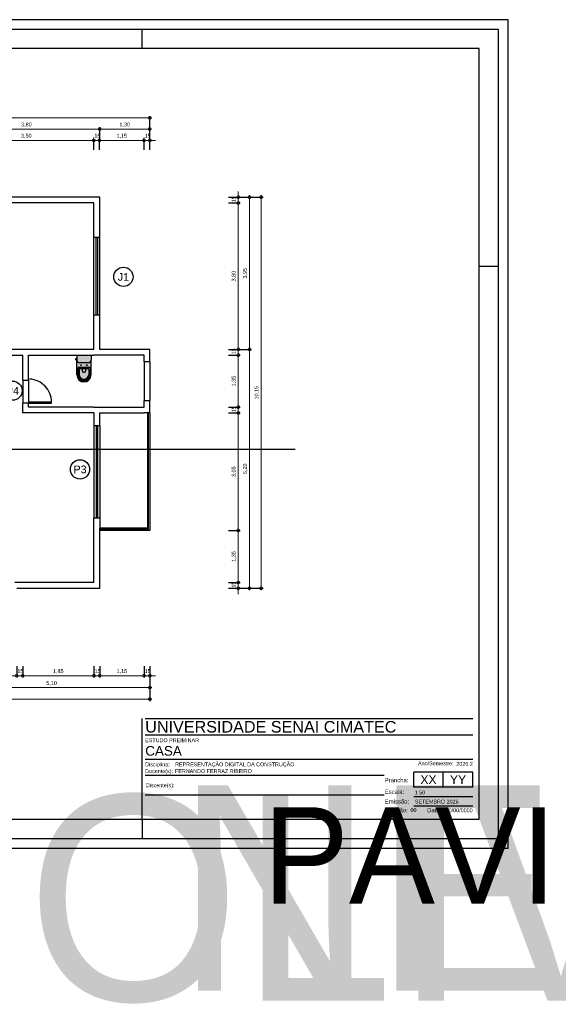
# Model space of a CAD drawing. Header units: metres. Extents: x 60 to 260, y 52 to 78.
# Tile 6 of 13: x 112 to 126, y 52 to 77. Entities that reach past the tile are written whole.
import ezdxf
from ezdxf.enums import TextEntityAlignment as Align

# ---------------------------------------------------------------- set-up
doc = ezdxf.new("R2018")
doc.units = ezdxf.units.M
doc.header["$LTSCALE"] = 0.25
doc.linetypes.add('HIDDEN', pattern=[9.525, 6.35, -3.175])
for name, color, linetype, true_color, plot in [('0_MRG_AUX', 7, 'Continuous', 0xecbcd1, False), ('ARQ_0', 7, 'Continuous', 0xff7400, False), ('CAR_0', 7, 'Continuous', 0xff6b00, False)]:
    doc.layers.add(name, color=color, linetype=linetype, true_color=true_color, plot=plot)
for name, color, linetype in [('ARQ_ALV CT', 5, 'Continuous'), ('ARQ_ESQ CT', 30, 'Continuous'), ('ARQ_ESQ VS', 2, 'Continuous'), ('ARQ_GRADIL', 2, 'Continuous'), ('ARQ_PISO', 1, 'Continuous'), ('ARQ_PROJ INF', 1, 'HIDDEN'), ('ARQ_SAN 01', 1, 'Continuous'), ('ARQ_SAN 02', 2, 'Continuous'), ('CAR_LINHAS_CINZA', 8, 'Continuous'), ('CAR_LINHAS_DESTAQUE', 3, 'Continuous'), ('CAR_TEXTO_CINZA', 8, 'Continuous'), ('CAR_TEXTO_PRETO', 1, 'Continuous'), ('MRG_EXTERNA', 1, 'Continuous'), ('MRG_INTERNA', 2, 'Continuous'), ('SIMB_02', 2, 'Continuous'), ('SIMB_TXT', 1, 'Continuous')]:
    doc.layers.add(name, color=color, linetype=linetype)
doc.layers.add('ARQ_COTA_AZUL', color=5, linetype='Continuous', lineweight=20, true_color=0x0000ff)
doc.styles.add('Arial', font='arial.ttf')
doc.styles.add('cota', font='arial.ttf')
doc.styles.add('SIMB', font='arial.ttf')
doc.styles.get("Standard").update_dxf_attribs({"font": 'arial.ttf'})
doc.dimstyles.new('Info 01 - annot', dxfattribs={"dimtxt": 2, "dimasz": 3, "dimexe": 1, "dimexo": 1, "dimgap": 1, "dimtad": 1, "dimzin": 4, "dimtxsty": 'cota', "dimblk": 'DOTSMALL', "dimcen": 2, "dimdle": 1, "dimclrd": 256, "dimclre": 256, "dimclrt": 1, "dimazin": 2, "dimtfac": 0.09, "dimtix": 1, "dimtmove": 2, "dimatfit": 2, "dimfxl": 5, "dimfxlon": 1, "dimtolj": 1, "dimtzin": 4, "dimlwd": -1, "dimarcsym": 1})

# ---------------------------------------------------------------- blocks, each defined once
blk = doc.blocks.new('carimbo')
at = {"layer": 'CAR_0'}
for p, q in [((-0.175, 0), (-0.175, 0.05225)), ((0, 0), (0, 0.05225)), ((-0.175, 0), (0, 0))]:
    blk.add_line(p, q, dxfattribs=at)
at = {"layer": 'CAR_LINHAS_CINZA'}
for p, q in [((-0.17336, 0.05225), (-0.00329, 0.05225)), ((-0.17336, 0.04375), (-0.00329, 0.04375)), ((-0.00329, 0.031), (-0.17336, 0.031)), ((-0.04936, 0.02275), (-0.17336, 0.02275)), ((-0.04936, 0.0125), (-0.17336, 0.0125))]:
    blk.add_line(p, q, dxfattribs=at)
at = {"layer": 'CAR_LINHAS_DESTAQUE'}
for p, q in [((-0.00329, 0.02443), (-0.03396, 0.02443)), ((-0.03396, 0.01665), (-0.03396, 0.02443)), ((-0.01862, 0.01665), (-0.01862, 0.02443)), ((-0.00329, 0.01665), (-0.00329, 0.02443)), ((-0.00329, 0.01665), (-0.03396, 0.01665))]:
    blk.add_line(p, q, dxfattribs=at)
at = {"layer": 'CAR_TEXTO_CINZA'}
for p, q in [((-0.00329, 0.01165), (-0.03396, 0.01165)), ((-0.00329, 0.00685), (-0.03396, 0.00685))]:
    blk.add_line(p, q, dxfattribs=at)
at = {"layer": 'CAR_TEXTO_CINZA', "style": 'Arial'}
for s, height, p in [('Disciplina:', 0.002, (-0.17336, 0.0275)), ('Docente(s):', 0.002, (-0.17336, 0.024)), ('Ano/Semestre:', 0.002, (-0.03171, 0.02803)), ('Prancha: ', 0.0022, (-0.049, 0.01921)), ('Escala:', 0.0022, (-0.049, 0.01315)), ('Emissão:', 0.0022, (-0.049, 0.00815)), ('Revisão: ', 0.0022, (-0.049, 0.00365)), ('Data:', 0.0022, (-0.02701, 0.00365))]:
    blk.add_text(s, height=height, dxfattribs=at).set_placement(p)
blk.add_text('Discente(s):', height=0.002, dxfattribs=at).set_placement((-0.17305, 0.01762), align=Align.MIDDLE_LEFT)
at = {"layer": 'CAR_TEXTO_CINZA', "style": 'Arial', "flags": 8}
blk.add_attdef('FASE', (-0.17336, 0.04), '', height=0.002, dxfattribs=at)
blk.add_attdef('A/S', text='', height=0.002, dxfattribs=at).set_placement((-0.00329, 0.02776), align=Align.RIGHT)
at = {"layer": 'CAR_TEXTO_PRETO', "lineweight": 30, "flags": 104}
blk.add_attdef('TITULO_01', text='', height=0.003, dxfattribs=at).set_placement((-0.11218, 0.00625), align=Align.MIDDLE_CENTER)
at = {"layer": 'CAR_TEXTO_PRETO', "linetype": 'Continuous', "style": 'Arial', "flags": 8}
for tag, p, height in [('IES-CURSO', (-0.17336, 0.045), 0.006), ('NOME', (-0.17336, 0.033), 0.005)]:
    blk.add_attdef(tag, p, '', height=height, dxfattribs=at)
at = {"layer": 'CAR_TEXTO_PRETO', "style": 'Arial', "flags": 8}
for tag, p in [('DOCENTE', (-0.15788, 0.024)), ('DISCIPLINA', (-0.15782, 0.0275)), ('DATAEMISSÃO', (-0.03335, 0.00815)), ('REVN', (-0.03563, 0.00379))]:
    blk.add_attdef(tag, p, '', height=0.002, dxfattribs=at)
for tag, p in [('NUM', (-0.02629, 0.02054)), ('TOT', (-0.01095, 0.02054))]:
    blk.add_attdef(tag, text='', height=0.0045, dxfattribs=at).set_placement(p, align=Align.MIDDLE_CENTER)
at = {"layer": 'CAR_TEXTO_PRETO', "lineweight": 30, "flags": 104}
blk.add_attdef('DISCENTE', text='', height=0.002, dxfattribs=at).set_placement((-0.15757, 0.01762), align=Align.MIDDLE_LEFT)
at = {"layer": 'CAR_TEXTO_PRETO', "style": 'Arial'}
blk.add_attdef('ESCALA', (-0.03346, 0.01285), '', height=0.002, dxfattribs=at)
at = {"layer": 'CAR_TEXTO_PRETO', "style": 'Arial', "flags": 8}
blk.add_attdef('REVDATA', text='', height=0.002, dxfattribs=at).set_placement((-0.00337, 0.00365), align=Align.RIGHT)
blk = doc.blocks.new('FORMATO_A2mmD')
at = {"layer": '0_MRG_AUX'}
blk.add_lwpolyline([(5, -5), (5, 425), (-599, 425), (-599, -5)], close=True, dxfattribs=at)
at = {"layer": 'MRG_EXTERNA'}
blk.add_lwpolyline([(0, 0), (0, 420), (-594, 420), (-594, 0)], close=True, dxfattribs=at)
at = {"layer": 'MRG_INTERNA'}
for p, q in [((-473, 410), (-473, 420)), ((-377, 410), (-377, 420)), ((-377, 410), (-377, 420)), ((-281, 410), (-281, 420)), ((-185, 410), (-185, 420)), ((-185, 410), (-185, 420)), ((-569, 297), (-594, 297)), ((-10, 297), (0, 297)), ((-473, 10), (-473, 0)), ((-377, 10), (-377, 0)), ((-377, 10), (-377, 0)), ((-281, 10), (-281, 0)), ((-185, 10), (-185, 0)), ((-185, 10), (-185, 0))]:
    blk.add_line(p, q, dxfattribs=at)
blk.add_lwpolyline([(-569, 410), (-569, 10), (-10, 10), (-10, 410)], close=True, dxfattribs=at)
blk = doc.blocks.new('VASO_BELL')
at = {"true_color": 0xffffff}
h = blk.add_hatch(color=7, dxfattribs=at)
h.dxf.hatch_style = 1
edge = h.paths.add_edge_path()
edge.add_line((0, 0), (0.37, 0))
edge.add_line((0.37, 0), (0.37, -0.126))
edge.add_line((0.37, -0.126), (0.37, -0.505))
edge.add_arc((0.185, -0.505), 0.185, 180, 360, ccw=False)
edge.add_line((0, -0.505), (0, -0.126))
edge.add_line((0, -0.126), (0, 0))
h = blk.add_hatch(color=7, dxfattribs=at)
h.dxf.hatch_style = 1
h.paths.add_polyline_path([(-0.007, -0.086), (-0.022, -0.086), (-0.022, -0.121), (-0.007, -0.121)])
h = blk.add_hatch(color=7, dxfattribs=at)
h.dxf.hatch_style = 1
h.paths.add_polyline_path([(0, -0.089), (-0.007, -0.089), (-0.007, -0.117), (0, -0.117)])
at = {"layer": 'ARQ_SAN 01'}
for p, q in [((0.056, -0.361), (0.056, -0.505)), ((0.062, -0.361), (0.062, -0.505)), ((0.082, -0.336), (0.288, -0.336)), ((0.082, -0.342), (0.288, -0.342)), ((0.141, -0.353), (0.141, -0.406)), ((0.229, -0.353), (0.229, -0.406)), ((0.308, -0.361), (0.308, -0.505)), ((0.314, -0.361), (0.314, -0.505))]:
    blk.add_line(p, q, dxfattribs=at)
for centre in [(0.11, -0.255), (0.26, -0.255)]:
    blk.add_circle(centre, 0.0075, dxfattribs=at)
for centre, radius, start, end in [((0.185, -0.505), 0.129, 179.7773, 0.2227), ((0.082, -0.361), 0.025, 90, 180), ((0.082, -0.361), 0.019, 90, 180), ((0.185, -0.499), 0.123, 182.6006, 357.3994), ((0.191, -0.592), 0.244, 91.4264, 101.8331), ((0.168, -0.406), 0.027, 180, 229.1678), ((0.185, -0.386), 0.053, 229.1678, 310.8322), ((0.179, -0.592), 0.244, 78.1669, 88.5736), ((0.202, -0.406), 0.027, 310.8322, 0), ((0.288, -0.361), 0.025, 0, 90), ((0.288, -0.361), 0.019, 0, 90)]:
    blk.add_arc(centre, radius, start, end, dxfattribs=at)
at = {"layer": 'ARQ_SAN 02'}
for p, q in [((0, 0), (0, -0.126)), ((0, 0), (0.37, 0)), ((0.37, 0), (0.37, -0.126)), ((-0.022, -0.086), (-0.007, -0.086)), ((-0.022, -0.121), (-0.022, -0.086)), ((-0.022, -0.121), (-0.007, -0.121)), ((-0.007, -0.121), (-0.007, -0.086)), ((0, -0.089), (-0.007, -0.089)), ((0, -0.117), (-0.007, -0.117)), ((0, -0.505), (0, -0.126)), ((0.301, -0.195), (0.069, -0.195)), ((0.37, -0.505), (0.37, -0.126)), ((0.026, -0.331), (0.026, -0.505)), ((0.051, -0.306), (0.319, -0.306)), ((0.344, -0.331), (0.344, -0.505))]:
    blk.add_line(p, q, dxfattribs=at)
for centre, radius, start, end in [((0.069, -0.126), 0.069, 180, 270), ((0.301, -0.126), 0.069, 270, 0), ((0.185, -0.505), 0.185, 180, 0), ((0.051, -0.331), 0.025, 90, 180), ((0.185, -0.505), 0.159, 180, 0), ((0.319, -0.331), 0.025, 0, 90)]:
    blk.add_arc(centre, radius, start, end, dxfattribs=at)
blk = doc.blocks.new('COD_ESQ')
at = {"layer": 'SIMB_02'}
blk.add_circle((0, 0), 2.5, dxfattribs=at)
at = {"layer": 'SIMB_TXT', "style": 'SIMB'}
blk.add_attdef('CDESQ', text='', height=2, dxfattribs=at).set_placement((0, 0), align=Align.MIDDLE_CENTER)
blk = doc.blocks.new('_DotSmall')
at = {"color": 0, "linetype": 'ByBlock', "const_width": 0.5}
blk.add_lwpolyline([(-0.0625, 0, 1), (0.0625, 0, 1)], format="xyb", close=True, dxfattribs=at)
blk = doc.blocks.new('*D87')
at = {"layer": 'ARQ_COTA_AZUL', "lineweight": -2, "transparency": 16777216}
for p, q in [((115.688, 60.365), (115.688, 60.065)), ((115.838, 60.365), (115.838, 60.065))]:
    blk.add_line(p, q, dxfattribs=at)
at = {"layer": 'ARQ_COTA_AZUL', "transparency": 16777216}
for p, q in [((115.688, 60.115), (115.538, 60.115)), ((115.838, 60.115), (115.688, 60.115)), ((115.838, 60.115), (115.988, 60.115))]:
    blk.add_line(p, q, dxfattribs=at)
at = {"layer": 'ARQ_COTA_AZUL', "transparency": 16777216, "xscale": 0.15, "yscale": 0.15, "zscale": 0.15}
blk.add_blockref('_DotSmall', (115.688, 60.115), dxfattribs=at)
at = {"layer": 'ARQ_COTA_AZUL', "transparency": 16777216, "xscale": 0.15, "yscale": 0.15, "zscale": 0.15, "rotation": 180}
blk.add_blockref('_DotSmall', (115.838, 60.115), dxfattribs=at)
at = {"layer": 'ARQ_COTA_AZUL', "color": 1, "transparency": 16777216, "insert": (115.763, 60.225), "char_height": 0.1, "attachment_point": 5, "style": 'cota'}
blk.add_mtext('\\A1;,15', dxfattribs=at)
blk = doc.blocks.new('*D88')
at = {"layer": 'ARQ_COTA_AZUL', "lineweight": -2, "transparency": 16777216}
for p, q in [((114.538, 60.365), (114.538, 60.065)), ((115.688, 60.365), (115.688, 60.065))]:
    blk.add_line(p, q, dxfattribs=at)
at = {"layer": 'ARQ_COTA_AZUL', "transparency": 16777216}
blk.add_line((115.738, 60.115), (114.488, 60.115), dxfattribs=at)
at = {"layer": 'ARQ_COTA_AZUL', "transparency": 16777216, "xscale": 0.15, "yscale": 0.15, "zscale": 0.15, "rotation": 180}
blk.add_blockref('_DotSmall', (114.538, 60.115), dxfattribs=at)
at = {"layer": 'ARQ_COTA_AZUL', "transparency": 16777216, "xscale": 0.15, "yscale": 0.15, "zscale": 0.15}
blk.add_blockref('_DotSmall', (115.688, 60.115), dxfattribs=at)
at = {"layer": 'ARQ_COTA_AZUL', "color": 1, "transparency": 16777216, "insert": (115.113, 60.225), "char_height": 0.1, "attachment_point": 5, "style": 'cota'}
blk.add_mtext('\\A1;1,15', dxfattribs=at)
blk = doc.blocks.new('*D89')
at = {"layer": 'ARQ_COTA_AZUL', "lineweight": -2, "transparency": 16777216}
for p, q in [((114.388, 60.365), (114.388, 60.065)), ((114.538, 60.365), (114.538, 60.065))]:
    blk.add_line(p, q, dxfattribs=at)
at = {"layer": 'ARQ_COTA_AZUL', "transparency": 16777216}
for p, q in [((114.388, 60.115), (114.238, 60.115)), ((114.538, 60.115), (114.388, 60.115)), ((114.538, 60.115), (114.688, 60.115))]:
    blk.add_line(p, q, dxfattribs=at)
at = {"layer": 'ARQ_COTA_AZUL', "transparency": 16777216, "xscale": 0.15, "yscale": 0.15, "zscale": 0.15}
blk.add_blockref('_DotSmall', (114.388, 60.115), dxfattribs=at)
at = {"layer": 'ARQ_COTA_AZUL', "transparency": 16777216, "xscale": 0.15, "yscale": 0.15, "zscale": 0.15, "rotation": 180}
blk.add_blockref('_DotSmall', (114.538, 60.115), dxfattribs=at)
at = {"layer": 'ARQ_COTA_AZUL', "color": 1, "transparency": 16777216, "insert": (114.463, 60.225), "char_height": 0.1, "attachment_point": 5, "style": 'cota'}
blk.add_mtext('\\A1;,15', dxfattribs=at)
blk = doc.blocks.new('*D90')
at = {"layer": 'ARQ_COTA_AZUL', "lineweight": -2, "transparency": 16777216}
for p, q in [((112.538, 60.365), (112.538, 60.065)), ((114.388, 60.365), (114.388, 60.065))]:
    blk.add_line(p, q, dxfattribs=at)
at = {"layer": 'ARQ_COTA_AZUL', "transparency": 16777216}
blk.add_line((114.438, 60.115), (112.488, 60.115), dxfattribs=at)
at = {"layer": 'ARQ_COTA_AZUL', "transparency": 16777216, "xscale": 0.15, "yscale": 0.15, "zscale": 0.15, "rotation": 180}
blk.add_blockref('_DotSmall', (112.538, 60.115), dxfattribs=at)
at = {"layer": 'ARQ_COTA_AZUL', "transparency": 16777216, "xscale": 0.15, "yscale": 0.15, "zscale": 0.15}
blk.add_blockref('_DotSmall', (114.388, 60.115), dxfattribs=at)
at = {"layer": 'ARQ_COTA_AZUL', "color": 1, "transparency": 16777216, "insert": (113.463, 60.225), "char_height": 0.1, "attachment_point": 5, "style": 'cota'}
blk.add_mtext('\\A1;1,85', dxfattribs=at)
blk = doc.blocks.new('*D91')
at = {"layer": 'ARQ_COTA_AZUL', "lineweight": -2, "transparency": 16777216}
for p, q in [((112.383, 60.365), (112.383, 60.065)), ((112.538, 60.365), (112.538, 60.065))]:
    blk.add_line(p, q, dxfattribs=at)
at = {"layer": 'ARQ_COTA_AZUL', "transparency": 16777216}
for p, q in [((112.383, 60.115), (112.233, 60.115)), ((112.538, 60.115), (112.383, 60.115)), ((112.538, 60.115), (112.688, 60.115))]:
    blk.add_line(p, q, dxfattribs=at)
at = {"layer": 'ARQ_COTA_AZUL', "transparency": 16777216, "xscale": 0.15, "yscale": 0.15, "zscale": 0.15}
blk.add_blockref('_DotSmall', (112.383, 60.115), dxfattribs=at)
at = {"layer": 'ARQ_COTA_AZUL', "transparency": 16777216, "xscale": 0.15, "yscale": 0.15, "zscale": 0.15, "rotation": 180}
blk.add_blockref('_DotSmall', (112.538, 60.115), dxfattribs=at)
at = {"layer": 'ARQ_COTA_AZUL', "color": 1, "transparency": 16777216, "insert": (112.46, 60.225), "char_height": 0.1, "attachment_point": 5, "style": 'cota'}
blk.add_mtext('\\A1;,15', dxfattribs=at)
blk = doc.blocks.new('*D99')
at = {"layer": 'ARQ_COTA_AZUL', "lineweight": -2, "transparency": 16777216}
for p, q in [((110.738, 60.056), (110.738, 59.756)), ((115.838, 60.056), (115.838, 59.756))]:
    blk.add_line(p, q, dxfattribs=at)
at = {"layer": 'ARQ_COTA_AZUL', "transparency": 16777216}
blk.add_line((115.888, 59.806), (110.688, 59.806), dxfattribs=at)
at = {"layer": 'ARQ_COTA_AZUL', "transparency": 16777216, "xscale": 0.15, "yscale": 0.15, "zscale": 0.15, "rotation": 180}
blk.add_blockref('_DotSmall', (110.738, 59.806), dxfattribs=at)
at = {"layer": 'ARQ_COTA_AZUL', "transparency": 16777216, "xscale": 0.15, "yscale": 0.15, "zscale": 0.15}
blk.add_blockref('_DotSmall', (115.838, 59.806), dxfattribs=at)
at = {"layer": 'ARQ_COTA_AZUL', "color": 1, "transparency": 16777216, "insert": (113.288, 59.916), "char_height": 0.1, "attachment_point": 5, "style": 'cota'}
blk.add_mtext('\\A1;5,10', dxfattribs=at)
blk = doc.blocks.new('*D107')
at = {"layer": 'ARQ_COTA_AZUL', "lineweight": -2, "transparency": 16777216}
for p, q in [((101.741, 59.756), (101.741, 59.457)), ((115.838, 59.756), (115.838, 59.457))]:
    blk.add_line(p, q, dxfattribs=at)
at = {"layer": 'ARQ_COTA_AZUL', "transparency": 16777216}
blk.add_line((115.888, 59.507), (101.691, 59.507), dxfattribs=at)
at = {"layer": 'ARQ_COTA_AZUL', "transparency": 16777216, "xscale": 0.15, "yscale": 0.15, "zscale": 0.15, "rotation": 180}
blk.add_blockref('_DotSmall', (101.741, 59.507), dxfattribs=at)
at = {"layer": 'ARQ_COTA_AZUL', "transparency": 16777216, "xscale": 0.15, "yscale": 0.15, "zscale": 0.15}
blk.add_blockref('_DotSmall', (115.838, 59.507), dxfattribs=at)
at = {"layer": 'ARQ_COTA_AZUL', "color": 1, "transparency": 16777216, "insert": (108.789, 59.617), "char_height": 0.1, "attachment_point": 5, "style": 'cota'}
blk.add_mtext('\\A1;14,10', dxfattribs=at)
blk = doc.blocks.new('*D108')
at = {"layer": 'ARQ_COTA_AZUL', "transparency": 16777216}
for p, q in [((118.134, 62.534), (118.134, 62.684)), ((118.134, 62.384), (118.134, 62.534)), ((118.134, 62.384), (118.134, 62.234))]:
    blk.add_line(p, q, dxfattribs=at)
at = {"layer": 'ARQ_COTA_AZUL', "lineweight": -2, "transparency": 16777216}
for p, q in [((117.884, 62.534), (118.184, 62.534)), ((117.884, 62.384), (118.184, 62.384))]:
    blk.add_line(p, q, dxfattribs=at)
at = {"layer": 'ARQ_COTA_AZUL', "transparency": 16777216, "xscale": 0.15, "yscale": 0.15, "zscale": 0.15}
for p, rotation in [((118.134, 62.534), 270), ((118.134, 62.384), 90)]:
    blk.add_blockref('_DotSmall', p, dxfattribs=dict(at, rotation=rotation))
at = {"layer": 'ARQ_COTA_AZUL', "color": 1, "transparency": 16777216, "insert": (118.024, 62.459), "char_height": 0.1, "attachment_point": 5, "rotation": 90, "style": 'cota'}
blk.add_mtext('\\A1;,15', dxfattribs=at)
blk = doc.blocks.new('*D109')
at = {"layer": 'ARQ_COTA_AZUL', "lineweight": -2, "transparency": 16777216}
for p, q in [((117.884, 63.884), (118.184, 63.884)), ((117.884, 62.534), (118.184, 62.534))]:
    blk.add_line(p, q, dxfattribs=at)
at = {"layer": 'ARQ_COTA_AZUL', "transparency": 16777216}
blk.add_line((118.134, 62.484), (118.134, 63.934), dxfattribs=at)
at = {"layer": 'ARQ_COTA_AZUL', "transparency": 16777216, "xscale": 0.15, "yscale": 0.15, "zscale": 0.15}
for p, rotation in [((118.134, 63.884), 90), ((118.134, 62.534), 270)]:
    blk.add_blockref('_DotSmall', p, dxfattribs=dict(at, rotation=rotation))
at = {"layer": 'ARQ_COTA_AZUL', "color": 1, "transparency": 16777216, "insert": (118.024, 63.209), "char_height": 0.1, "attachment_point": 5, "rotation": 90, "style": 'cota'}
blk.add_mtext('\\A1;1,35', dxfattribs=at)
blk = doc.blocks.new('*D110')
at = {"layer": 'ARQ_COTA_AZUL', "transparency": 16777216}
blk.add_line((118.134, 63.834), (118.134, 66.984), dxfattribs=at)
at = {"layer": 'ARQ_COTA_AZUL', "lineweight": -2, "transparency": 16777216}
for p, q in [((117.884, 66.934), (118.184, 66.934)), ((117.884, 63.884), (118.184, 63.884))]:
    blk.add_line(p, q, dxfattribs=at)
at = {"layer": 'ARQ_COTA_AZUL', "transparency": 16777216, "xscale": 0.15, "yscale": 0.15, "zscale": 0.15}
for p, rotation in [((118.134, 66.934), 90), ((118.134, 63.884), 270)]:
    blk.add_blockref('_DotSmall', p, dxfattribs=dict(at, rotation=rotation))
at = {"layer": 'ARQ_COTA_AZUL', "color": 1, "transparency": 16777216, "insert": (118.024, 65.409), "char_height": 0.1, "attachment_point": 5, "rotation": 90, "style": 'cota'}
blk.add_mtext('\\A1;3,05', dxfattribs=at)
blk = doc.blocks.new('*D111')
at = {"layer": 'ARQ_COTA_AZUL', "transparency": 16777216}
for p, q in [((118.134, 67.084), (118.134, 67.234)), ((118.134, 66.934), (118.134, 67.084)), ((118.134, 66.934), (118.134, 66.784))]:
    blk.add_line(p, q, dxfattribs=at)
at = {"layer": 'ARQ_COTA_AZUL', "lineweight": -2, "transparency": 16777216}
for p, q in [((117.884, 67.084), (118.184, 67.084)), ((117.884, 66.934), (118.184, 66.934))]:
    blk.add_line(p, q, dxfattribs=at)
at = {"layer": 'ARQ_COTA_AZUL', "transparency": 16777216, "xscale": 0.15, "yscale": 0.15, "zscale": 0.15}
for p, rotation in [((118.134, 67.084), 270), ((118.134, 66.934), 90)]:
    blk.add_blockref('_DotSmall', p, dxfattribs=dict(at, rotation=rotation))
at = {"layer": 'ARQ_COTA_AZUL', "color": 1, "transparency": 16777216, "insert": (118.024, 67.009), "char_height": 0.1, "attachment_point": 5, "rotation": 90, "style": 'cota'}
blk.add_mtext('\\A1;,15', dxfattribs=at)
blk = doc.blocks.new('*D112')
at = {"layer": 'ARQ_COTA_AZUL', "transparency": 16777216}
blk.add_line((118.134, 67.034), (118.134, 68.484), dxfattribs=at)
at = {"layer": 'ARQ_COTA_AZUL', "lineweight": -2, "transparency": 16777216}
for p, q in [((117.884, 68.434), (118.184, 68.434)), ((117.884, 67.084), (118.184, 67.084))]:
    blk.add_line(p, q, dxfattribs=at)
at = {"layer": 'ARQ_COTA_AZUL', "transparency": 16777216, "xscale": 0.15, "yscale": 0.15, "zscale": 0.15}
for p, rotation in [((118.134, 68.434), 90), ((118.134, 67.084), 270)]:
    blk.add_blockref('_DotSmall', p, dxfattribs=dict(at, rotation=rotation))
at = {"layer": 'ARQ_COTA_AZUL', "color": 1, "transparency": 16777216, "insert": (118.024, 67.759), "char_height": 0.1, "attachment_point": 5, "rotation": 90, "style": 'cota'}
blk.add_mtext('\\A1;1,35', dxfattribs=at)
blk = doc.blocks.new('*D113')
at = {"layer": 'ARQ_COTA_AZUL', "lineweight": -2, "transparency": 16777216}
for p, q in [((117.884, 68.584), (118.184, 68.584)), ((117.884, 68.434), (118.184, 68.434))]:
    blk.add_line(p, q, dxfattribs=at)
at = {"layer": 'ARQ_COTA_AZUL', "transparency": 16777216}
for p, q in [((118.134, 68.584), (118.134, 68.734)), ((118.134, 68.434), (118.134, 68.584)), ((118.134, 68.434), (118.134, 68.284))]:
    blk.add_line(p, q, dxfattribs=at)
at = {"layer": 'ARQ_COTA_AZUL', "transparency": 16777216, "xscale": 0.15, "yscale": 0.15, "zscale": 0.15}
for p, rotation in [((118.134, 68.584), 270), ((118.134, 68.434), 90)]:
    blk.add_blockref('_DotSmall', p, dxfattribs=dict(at, rotation=rotation))
at = {"layer": 'ARQ_COTA_AZUL', "color": 1, "transparency": 16777216, "insert": (118.024, 68.509), "char_height": 0.1, "attachment_point": 5, "rotation": 90, "style": 'cota'}
blk.add_mtext('\\A1;,15', dxfattribs=at)
blk = doc.blocks.new('*D114')
at = {"layer": 'ARQ_COTA_AZUL', "lineweight": -2, "transparency": 16777216}
for p, q in [((117.884, 72.384), (118.184, 72.384)), ((117.884, 68.584), (118.184, 68.584))]:
    blk.add_line(p, q, dxfattribs=at)
at = {"layer": 'ARQ_COTA_AZUL', "transparency": 16777216}
blk.add_line((118.134, 68.534), (118.134, 72.434), dxfattribs=at)
at = {"layer": 'ARQ_COTA_AZUL', "transparency": 16777216, "xscale": 0.15, "yscale": 0.15, "zscale": 0.15}
for p, rotation in [((118.134, 72.384), 90), ((118.134, 68.584), 270)]:
    blk.add_blockref('_DotSmall', p, dxfattribs=dict(at, rotation=rotation))
at = {"layer": 'ARQ_COTA_AZUL', "color": 1, "transparency": 16777216, "insert": (118.024, 70.484), "char_height": 0.1, "attachment_point": 5, "rotation": 90, "style": 'cota'}
blk.add_mtext('\\A1;3,80', dxfattribs=at)
blk = doc.blocks.new('*D115')
at = {"layer": 'ARQ_COTA_AZUL', "transparency": 16777216}
for p, q in [((118.134, 72.534), (118.134, 72.684)), ((118.134, 72.384), (118.134, 72.534)), ((118.134, 72.384), (118.134, 72.234))]:
    blk.add_line(p, q, dxfattribs=at)
at = {"layer": 'ARQ_COTA_AZUL', "lineweight": -2, "transparency": 16777216}
for p, q in [((117.884, 72.534), (118.184, 72.534)), ((117.884, 72.384), (118.184, 72.384))]:
    blk.add_line(p, q, dxfattribs=at)
at = {"layer": 'ARQ_COTA_AZUL', "transparency": 16777216, "xscale": 0.15, "yscale": 0.15, "zscale": 0.15}
for p, rotation in [((118.134, 72.534), 270), ((118.134, 72.384), 90)]:
    blk.add_blockref('_DotSmall', p, dxfattribs=dict(at, rotation=rotation))
at = {"layer": 'ARQ_COTA_AZUL', "color": 1, "transparency": 16777216, "insert": (118.024, 72.459), "char_height": 0.1, "attachment_point": 5, "rotation": 90, "style": 'cota'}
blk.add_mtext('\\A1;,15', dxfattribs=at)
blk = doc.blocks.new('*D116')
at = {"layer": 'ARQ_COTA_AZUL', "lineweight": -2, "transparency": 16777216}
for p, q in [((118.176, 68.584), (118.476, 68.584)), ((118.176, 62.384), (118.476, 62.384))]:
    blk.add_line(p, q, dxfattribs=at)
at = {"layer": 'ARQ_COTA_AZUL', "transparency": 16777216}
blk.add_line((118.426, 62.334), (118.426, 68.634), dxfattribs=at)
at = {"layer": 'ARQ_COTA_AZUL', "transparency": 16777216, "xscale": 0.15, "yscale": 0.15, "zscale": 0.15}
for p, rotation in [((118.426, 68.584), 90), ((118.426, 62.384), 270)]:
    blk.add_blockref('_DotSmall', p, dxfattribs=dict(at, rotation=rotation))
at = {"layer": 'ARQ_COTA_AZUL', "color": 1, "transparency": 16777216, "insert": (118.316, 65.484), "char_height": 0.1, "attachment_point": 5, "rotation": 90, "style": 'cota'}
blk.add_mtext('\\A1;6,20', dxfattribs=at)
blk = doc.blocks.new('*D117')
at = {"layer": 'ARQ_COTA_AZUL', "transparency": 16777216}
blk.add_line((118.426, 68.534), (118.426, 72.584), dxfattribs=at)
at = {"layer": 'ARQ_COTA_AZUL', "lineweight": -2, "transparency": 16777216}
for p, q in [((118.176, 72.534), (118.476, 72.534)), ((118.176, 68.584), (118.476, 68.584))]:
    blk.add_line(p, q, dxfattribs=at)
at = {"layer": 'ARQ_COTA_AZUL', "transparency": 16777216, "xscale": 0.15, "yscale": 0.15, "zscale": 0.15}
for p, rotation in [((118.426, 72.534), 90), ((118.426, 68.584), 270)]:
    blk.add_blockref('_DotSmall', p, dxfattribs=dict(at, rotation=rotation))
at = {"layer": 'ARQ_COTA_AZUL', "color": 1, "transparency": 16777216, "insert": (118.316, 70.559), "char_height": 0.1, "attachment_point": 5, "rotation": 90, "style": 'cota'}
blk.add_mtext('\\A1;3,95', dxfattribs=at)
blk = doc.blocks.new('*D118')
at = {"layer": 'ARQ_COTA_AZUL', "transparency": 16777216}
blk.add_line((118.727, 72.584), (118.727, 62.334), dxfattribs=at)
at = {"layer": 'ARQ_COTA_AZUL', "lineweight": -2, "transparency": 16777216}
for p, q in [((118.477, 72.534), (118.777, 72.534)), ((118.477, 62.384), (118.777, 62.384))]:
    blk.add_line(p, q, dxfattribs=at)
at = {"layer": 'ARQ_COTA_AZUL', "transparency": 16777216, "xscale": 0.15, "yscale": 0.15, "zscale": 0.15}
for p, rotation in [((118.727, 72.534), 90), ((118.727, 62.384), 270)]:
    blk.add_blockref('_DotSmall', p, dxfattribs=dict(at, rotation=rotation))
at = {"layer": 'ARQ_COTA_AZUL', "color": 1, "transparency": 16777216, "insert": (118.617, 67.459), "char_height": 0.1, "attachment_point": 5, "rotation": 90, "style": 'cota'}
blk.add_mtext('\\A1;10,15', dxfattribs=at)
blk = doc.blocks.new('*D145')
at = {"layer": 'ARQ_COTA_AZUL', "transparency": 16777216}
for p, q in [((115.688, 74.008), (115.538, 74.008)), ((115.688, 74.008), (115.838, 74.008)), ((115.838, 74.008), (115.988, 74.008))]:
    blk.add_line(p, q, dxfattribs=at)
at = {"layer": 'ARQ_COTA_AZUL', "lineweight": -2, "transparency": 16777216}
for p, q in [((115.688, 73.758), (115.688, 74.058)), ((115.838, 73.758), (115.838, 74.058))]:
    blk.add_line(p, q, dxfattribs=at)
at = {"layer": 'ARQ_COTA_AZUL', "transparency": 16777216, "xscale": 0.15, "yscale": 0.15, "zscale": 0.15}
blk.add_blockref('_DotSmall', (115.688, 74.008), dxfattribs=at)
at = {"layer": 'ARQ_COTA_AZUL', "transparency": 16777216, "xscale": 0.15, "yscale": 0.15, "zscale": 0.15, "rotation": 180}
blk.add_blockref('_DotSmall', (115.838, 74.008), dxfattribs=at)
at = {"layer": 'ARQ_COTA_AZUL', "color": 1, "transparency": 16777216, "insert": (115.763, 74.118), "char_height": 0.1, "attachment_point": 5, "style": 'cota'}
blk.add_mtext('\\A1;,15', dxfattribs=at)
blk = doc.blocks.new('*D146')
at = {"layer": 'ARQ_COTA_AZUL', "transparency": 16777216}
blk.add_line((115.738, 74.008), (114.483, 74.008), dxfattribs=at)
at = {"layer": 'ARQ_COTA_AZUL', "lineweight": -2, "transparency": 16777216}
for p, q in [((114.533, 73.758), (114.533, 74.058)), ((115.688, 73.758), (115.688, 74.058))]:
    blk.add_line(p, q, dxfattribs=at)
at = {"layer": 'ARQ_COTA_AZUL', "transparency": 16777216, "xscale": 0.15, "yscale": 0.15, "zscale": 0.15, "rotation": 180}
blk.add_blockref('_DotSmall', (114.533, 74.008), dxfattribs=at)
at = {"layer": 'ARQ_COTA_AZUL', "transparency": 16777216, "xscale": 0.15, "yscale": 0.15, "zscale": 0.15}
blk.add_blockref('_DotSmall', (115.688, 74.008), dxfattribs=at)
at = {"layer": 'ARQ_COTA_AZUL', "color": 1, "transparency": 16777216, "insert": (115.111, 74.118), "char_height": 0.1, "attachment_point": 5, "style": 'cota'}
blk.add_mtext('\\A1;1,15', dxfattribs=at)
blk = doc.blocks.new('*D147')
at = {"layer": 'ARQ_COTA_AZUL', "transparency": 16777216}
for p, q in [((114.385, 74.008), (114.235, 74.008)), ((114.533, 74.008), (114.385, 74.008)), ((114.533, 74.008), (114.683, 74.008))]:
    blk.add_line(p, q, dxfattribs=at)
at = {"layer": 'ARQ_COTA_AZUL', "lineweight": -2, "transparency": 16777216}
for p, q in [((114.385, 73.758), (114.385, 74.058)), ((114.533, 73.758), (114.533, 74.058))]:
    blk.add_line(p, q, dxfattribs=at)
at = {"layer": 'ARQ_COTA_AZUL', "transparency": 16777216, "xscale": 0.15, "yscale": 0.15, "zscale": 0.15}
blk.add_blockref('_DotSmall', (114.385, 74.008), dxfattribs=at)
at = {"layer": 'ARQ_COTA_AZUL', "transparency": 16777216, "xscale": 0.15, "yscale": 0.15, "zscale": 0.15, "rotation": 180}
blk.add_blockref('_DotSmall', (114.533, 74.008), dxfattribs=at)
at = {"layer": 'ARQ_COTA_AZUL', "color": 1, "transparency": 16777216, "insert": (114.459, 74.118), "char_height": 0.1, "attachment_point": 5, "style": 'cota'}
blk.add_mtext('\\A1;,15', dxfattribs=at)
blk = doc.blocks.new('*D148')
at = {"layer": 'ARQ_COTA_AZUL', "transparency": 16777216}
blk.add_line((114.435, 74.008), (110.831, 74.008), dxfattribs=at)
at = {"layer": 'ARQ_COTA_AZUL', "lineweight": -2, "transparency": 16777216}
for p, q in [((110.881, 73.758), (110.881, 74.058)), ((114.385, 73.758), (114.385, 74.058))]:
    blk.add_line(p, q, dxfattribs=at)
at = {"layer": 'ARQ_COTA_AZUL', "transparency": 16777216, "xscale": 0.15, "yscale": 0.15, "zscale": 0.15, "rotation": 180}
blk.add_blockref('_DotSmall', (110.881, 74.008), dxfattribs=at)
at = {"layer": 'ARQ_COTA_AZUL', "transparency": 16777216, "xscale": 0.15, "yscale": 0.15, "zscale": 0.15}
blk.add_blockref('_DotSmall', (114.385, 74.008), dxfattribs=at)
at = {"layer": 'ARQ_COTA_AZUL', "color": 1, "transparency": 16777216, "insert": (112.633, 74.118), "char_height": 0.1, "attachment_point": 5, "style": 'cota'}
blk.add_mtext('\\A1;3,50', dxfattribs=at)
blk = doc.blocks.new('*D158')
at = {"layer": 'ARQ_COTA_AZUL', "transparency": 16777216}
blk.add_line((110.684, 74.301), (114.587, 74.301), dxfattribs=at)
at = {"layer": 'ARQ_COTA_AZUL', "lineweight": -2, "transparency": 16777216}
for p, q in [((110.734, 74.058), (110.734, 74.351)), ((114.537, 74.062), (114.537, 74.351))]:
    blk.add_line(p, q, dxfattribs=at)
at = {"layer": 'ARQ_COTA_AZUL', "transparency": 16777216, "xscale": 0.15, "yscale": 0.15, "zscale": 0.15, "rotation": 180}
blk.add_blockref('_DotSmall', (110.734, 74.301), dxfattribs=at)
at = {"layer": 'ARQ_COTA_AZUL', "transparency": 16777216, "xscale": 0.15, "yscale": 0.15, "zscale": 0.15}
blk.add_blockref('_DotSmall', (114.537, 74.301), dxfattribs=at)
at = {"layer": 'ARQ_COTA_AZUL', "color": 1, "transparency": 16777216, "insert": (112.635, 74.411), "char_height": 0.1, "attachment_point": 5, "style": 'cota'}
blk.add_mtext('\\A1;3,80', dxfattribs=at)
blk = doc.blocks.new('*D159')
at = {"layer": 'ARQ_COTA_AZUL', "transparency": 16777216}
blk.add_line((114.487, 74.301), (115.885, 74.301), dxfattribs=at)
at = {"layer": 'ARQ_COTA_AZUL', "lineweight": -2, "transparency": 16777216}
for p, q in [((114.537, 74.062), (114.537, 74.351)), ((115.835, 74.056), (115.835, 74.351))]:
    blk.add_line(p, q, dxfattribs=at)
at = {"layer": 'ARQ_COTA_AZUL', "transparency": 16777216, "xscale": 0.15, "yscale": 0.15, "zscale": 0.15, "rotation": 180}
blk.add_blockref('_DotSmall', (114.537, 74.301), dxfattribs=at)
at = {"layer": 'ARQ_COTA_AZUL', "transparency": 16777216, "xscale": 0.15, "yscale": 0.15, "zscale": 0.15}
blk.add_blockref('_DotSmall', (115.835, 74.301), dxfattribs=at)
at = {"layer": 'ARQ_COTA_AZUL', "color": 1, "transparency": 16777216, "insert": (115.186, 74.411), "char_height": 0.1, "attachment_point": 5, "style": 'cota'}
blk.add_mtext('\\A1;1,30', dxfattribs=at)
blk = doc.blocks.new('*D160')
at = {"layer": 'ARQ_COTA_AZUL', "lineweight": -2, "transparency": 16777216}
for p, q in [((101.737, 74.34), (101.737, 74.64)), ((115.838, 74.34), (115.838, 74.64))]:
    blk.add_line(p, q, dxfattribs=at)
at = {"layer": 'ARQ_COTA_AZUL', "transparency": 16777216}
blk.add_line((101.687, 74.59), (115.888, 74.59), dxfattribs=at)
at = {"layer": 'ARQ_COTA_AZUL', "transparency": 16777216, "xscale": 0.15, "yscale": 0.15, "zscale": 0.15, "rotation": 180}
blk.add_blockref('_DotSmall', (101.737, 74.59), dxfattribs=at)
at = {"layer": 'ARQ_COTA_AZUL', "transparency": 16777216, "xscale": 0.15, "yscale": 0.15, "zscale": 0.15}
blk.add_blockref('_DotSmall', (115.838, 74.59), dxfattribs=at)
at = {"layer": 'ARQ_COTA_AZUL', "color": 1, "transparency": 16777216, "insert": (108.787, 74.7), "char_height": 0.1, "attachment_point": 5, "style": 'cota'}
blk.add_mtext('\\A1;14,10', dxfattribs=at)

msp = doc.modelspace()

# ---------------------------------------------------------------- linework, layer by layer
at = {"layer": 'ARQ_0'}
msp.add_line((98.801, 65.997), (119.611, 65.997), dxfattribs=at)
at = {"layer": 'ARQ_ALV CT'}
for p, q in [((114.388, 72.534), (110.888, 72.534)), ((114.388, 72.384), (110.888, 72.384)), ((114.538, 72.534), (114.388, 72.534)), ((114.388, 71.484), (114.388, 72.384)), ((114.538, 72.384), (114.538, 72.534)), ((114.538, 71.484), (114.538, 72.384)), ((114.538, 71.484), (114.388, 71.484)), ((114.388, 68.584), (114.388, 69.484)), ((114.388, 69.484), (114.538, 69.484)), ((114.538, 68.584), (114.538, 69.484)), ((114.388, 68.584), (110.888, 68.584)), ((115.688, 68.584), (114.538, 68.584)), ((115.838, 68.584), (115.688, 68.584)), ((115.838, 68.434), (115.838, 68.584)), ((110.888, 68.434), (112.538, 68.434)), ((112.538, 67.784), (112.538, 68.434)), ((112.688, 68.434), (114.388, 68.434)), ((112.688, 67.784), (112.688, 68.434)), ((115.688, 68.434), (114.388, 68.434)), ((115.688, 68.259), (115.688, 68.434)), ((115.838, 68.259), (115.688, 68.259)), ((115.838, 68.259), (115.838, 68.434)), ((112.538, 67.784), (112.688, 67.784)), ((115.688, 67.084), (115.688, 67.259)), ((115.688, 67.259), (115.838, 67.259)), ((115.838, 67.084), (115.838, 67.259)), ((112.538, 67.084), (112.538, 67.184)), ((112.688, 67.184), (112.538, 67.184)), ((112.538, 66.934), (112.538, 67.084)), ((112.688, 67.084), (112.688, 67.184)), ((112.688, 67.084), (112.688, 67.184)), ((114.388, 67.084), (112.688, 67.084)), ((114.388, 67.084), (115.688, 67.084)), ((115.838, 66.934), (115.838, 67.084)), ((112.688, 66.934), (112.538, 66.934)), ((114.388, 66.934), (112.688, 66.934)), ((114.388, 66.934), (114.388, 66.609)), ((114.538, 66.934), (115.688, 66.934)), ((114.538, 66.609), (114.538, 66.934)), ((115.838, 66.934), (115.688, 66.934)), ((114.388, 66.609), (114.538, 66.609)), ((114.388, 63.884), (114.388, 64.209)), ((114.388, 64.209), (114.538, 64.209)), ((114.538, 64.209), (114.538, 63.944)), ((114.388, 62.534), (114.388, 63.884)), ((114.538, 63.884), (114.538, 63.944)), ((114.538, 62.534), (114.538, 63.884)), ((114.388, 62.534), (112.338, 62.534)), ((112.388, 62.384), (112.538, 62.384)), ((112.538, 62.384), (114.388, 62.384)), ((114.388, 62.384), (114.538, 62.384)), ((114.538, 62.384), (114.538, 62.534))]:
    msp.add_line(p, q, dxfattribs=at)
at = {"layer": 'ARQ_ESQ CT'}
for p, q in [((114.433, 71.484), (114.433, 69.484)), ((114.493, 69.484), (114.493, 71.484)), ((113.288, 67.214), (112.688, 67.214)), ((112.688, 67.214), (112.688, 67.184)), ((113.288, 67.184), (113.288, 67.214)), ((112.688, 67.184), (113.288, 67.184)), ((114.448, 66.609), (114.448, 64.209)), ((114.478, 66.609), (114.478, 64.209))]:
    msp.add_line(p, q, dxfattribs=at)
at = {"layer": 'ARQ_GRADIL'}
for p, q in [((115.778, 66.934), (115.778, 63.944)), ((115.808, 63.914), (115.808, 66.934)), ((115.778, 63.944), (114.538, 63.944)), ((114.538, 63.914), (115.778, 63.914)), ((115.778, 63.914), (115.808, 63.914))]:
    msp.add_line(p, q, dxfattribs=at)
at = {"layer": 'ARQ_PISO'}
for p, q in [((114.388, 69.484), (114.388, 71.484)), ((114.538, 69.484), (114.538, 71.484)), ((115.688, 68.259), (115.688, 67.259)), ((115.838, 68.259), (115.838, 67.259)), ((112.538, 67.784), (112.538, 67.184)), ((112.688, 67.784), (112.688, 67.184)), ((115.838, 66.934), (115.838, 63.884)), ((114.388, 66.609), (114.388, 64.209)), ((114.538, 66.609), (114.538, 64.209)), ((115.838, 63.884), (114.538, 63.884))]:
    msp.add_line(p, q, dxfattribs=at)
at = {"layer": 'ARQ_PROJ INF'}
msp.add_arc((112.688, 67.214), 0.6, 0, 87.2057, dxfattribs=at)

# ---------------------------------------------------------------- block references
at = {"layer": 'ARQ_ESQ VS', "xscale": 0.1, "yscale": 0.1, "zscale": 0.1}
for p, values in [((115.153, 70.466), {'CDESQ': 'J1'}), ((114.026, 65.469), {'CDESQ': 'P3'})]:
    msp.add_blockref('COD_ESQ', p, dxfattribs=at).add_auto_attribs(values)
at = {"layer": 'ARQ_ESQ VS'}
msp.add_blockref('VASO_BELL', (113.943, 68.429), dxfattribs=at)
at = {"layer": 'ARQ_PISO', "xscale": 0.05, "yscale": 0.05, "zscale": 0.05}
msp.add_blockref('FORMATO_A2mmD', (124.886, 55.889), dxfattribs=at)
at = {"layer": 'ARQ_PISO', "xscale": 0.1, "yscale": 0.1, "zscale": 0.1}
msp.add_blockref('COD_ESQ', (112.273, 67.511), dxfattribs=at).add_auto_attribs({'CDESQ': 'P4'})
at = {"layer": 'ARQ_PISO'}
ref = msp.add_blockref('carimbo', (124.386, 56.389), dxfattribs=dict(at, xscale=50, yscale=50, zscale=50))
ref.add_attrib('FASE', 'ESTUDO PREIMINAR', (115.718, 58.389), dxfattribs={"layer": 'CAR_TEXTO_CINZA', "height": 0.1, "style": 'Arial'})
ref.add_attrib('NOME', 'CASA', (115.718, 58.039), dxfattribs={"layer": 'CAR_TEXTO_PRETO', "linetype": 'Continuous', "height": 0.25, "style": 'Arial'})
ref.add_attrib('DISCIPLINA', 'REPRESENTAÇÃO DIGITAL DA CONSTRUÇÃO', (116.495, 57.764), dxfattribs={"layer": 'CAR_TEXTO_PRETO', "height": 0.1, "style": 'Arial'})
ref.add_attrib('DOCENTE', 'FERNANDO FERRAZ RIBEIRO', (116.492, 57.589), dxfattribs={"layer": 'CAR_TEXTO_PRETO', "height": 0.1, "style": 'Arial'})
lines = msp.add_mtext('PAVIMENTO SUPERIOR', dxfattribs={"layer": 'CAR_TEXTO_PRETO', "insert": (118.777, 56.702), "char_height": 2.5, "attachment_point": 1})
ref.add_attrib('TITULO_01', '', (118.777, 56.702), dxfattribs={"flags": 104}).embed_mtext(lines)
ref.add_attrib('ESCALA', '1:50', (122.713, 57.032), dxfattribs={"layer": 'CAR_TEXTO_PRETO', "height": 0.1, "style": 'Arial'})
ref.add_attrib('DATAEMISSÃO', 'SETEMBRO 2026', (122.718, 56.797), dxfattribs={"layer": 'CAR_TEXTO_PRETO', "height": 0.1, "style": 'Arial'})
ref.add_attrib('NUM', 'XX', dxfattribs={"layer": 'CAR_TEXTO_PRETO', "height": 0.225, "style": 'Arial'}).set_placement((123.071, 57.417), align=Align.MIDDLE_CENTER)
ref.add_attrib('TOT', 'YY', dxfattribs={"layer": 'CAR_TEXTO_PRETO', "height": 0.225, "style": 'Arial'}).set_placement((123.838, 57.417), align=Align.MIDDLE_CENTER)
ref.add_attrib('REVN', '00', (122.604, 56.579), dxfattribs={"layer": 'CAR_TEXTO_PRETO', "height": 0.1, "style": 'Arial'})
ref.add_attrib('REVDATA', '00/00/0000', dxfattribs={"layer": 'CAR_TEXTO_PRETO', "height": 0.1, "style": 'Arial'}).set_placement((124.217, 56.572), align=Align.RIGHT)
ref.add_attrib('IES-CURSO', 'UNIVERSIDADE SENAI CIMATEC', (115.718, 58.639), dxfattribs={"layer": 'CAR_TEXTO_PRETO', "linetype": 'Continuous', "height": 0.3, "style": 'Arial'})
ref.add_attrib('A/S', '2026.2', dxfattribs={"layer": 'CAR_TEXTO_CINZA', "height": 0.1, "style": 'Arial'}).set_placement((124.221, 57.777), align=Align.RIGHT)
lines = msp.add_mtext('NELSON OLIVEIRA DOS SANTOS', dxfattribs={"layer": 'CAR_TEXTO_PRETO', "insert": (116.507, 57.271), "char_height": 5.32824, "attachment_point": 1})
ref.add_attrib('DISCENTE', '', (116.507, 57.271), dxfattribs={"flags": 104}).embed_mtext(lines)
ref = msp.add_blockref('carimbo', (89.242, 56.128), dxfattribs=dict(at, xscale=50, yscale=50, zscale=50))
lines = msp.add_mtext('NELSON OLIVEIRA DOS SANTOS', dxfattribs={"layer": 'CAR_TEXTO_PRETO', "insert": (81.364, 57.009), "char_height": 5.32824, "attachment_point": 1})
ref.add_attrib('DISCENTE', '', (81.364, 57.009), dxfattribs={"flags": 104}).embed_mtext(lines)

# ---------------------------------------------------------------- dimensions: what is measured, and where the dimension line sits
at = {"layer": 'ARQ_COTA_AZUL'}
for base, p1, p2, picture, middle in [((115.838, 74.59), (101.737, 73.999), (115.838, 73.999), '*D160', (108.787, 74.7)), ((114.537, 74.301), (110.734, 74.008), (114.537, 74.012), '*D158', (112.635, 74.411)), ((115.835, 74.301), (114.537, 74.012), (115.835, 74.006), '*D159', (115.186, 74.411)), ((110.881, 74.008), (114.385, 73.431), (110.881, 73.431), '*D148', (112.633, 74.118)), ((114.385, 74.008), (114.533, 72.922), (114.385, 73.431), '*D147', (114.459, 74.118)), ((114.5334, 74.0083), (115.6877, 68.5845), (114.5334, 72.9218), '*D146', (115.1105, 74.1184)), ((115.838, 74.008), (115.688, 68.434), (115.838, 68.584), '*D145', (115.763, 74.118))]:
    dim = msp.add_linear_dim(base=base, p1=p1, p2=p2, dimstyle='Info 01 - annot', dxfattribs=at)
    dim.commit()
    dim.dimension.update_dxf_attribs({"geometry": picture, "text_midpoint": middle})
for base, p1, p2, picture, middle in [((118.134, 72.534), (114.388, 72.384), (114.538, 72.534), '*D115', (118.024, 72.459)), ((118.426, 72.534), (115.838, 68.584), (114.538, 72.534), '*D117', (118.316, 70.559)), ((118.727, 62.384), (114.538, 72.534), (114.538, 62.384), '*D118', (118.617, 67.459)), ((118.134, 72.384), (115.838, 68.584), (114.388, 72.384), '*D114', (118.024, 70.484)), ((118.426, 68.584), (114.538, 62.384), (115.838, 68.584), '*D116', (118.316, 65.484)), ((118.134, 68.584), (115.688, 68.434), (115.838, 68.584), '*D113', (118.024, 68.509)), ((118.134, 68.434), (115.688, 67.084), (115.688, 68.434), '*D112', (118.024, 67.759)), ((118.134, 67.084), (115.838, 66.934), (115.688, 67.084), '*D111', (118.024, 67.009)), ((118.134, 66.934), (114.538, 63.884), (115.838, 66.934), '*D110', (118.024, 65.409)), ((118.134, 63.884), (114.388, 62.534), (114.538, 63.884), '*D109', (118.024, 63.209)), ((118.134, 62.534), (114.538, 62.384), (114.388, 62.534), '*D108', (118.024, 62.459))]:
    dim = msp.add_linear_dim(base=base, p1=p1, p2=p2, angle=90, dimstyle='Info 01 - annot', dxfattribs=at)
    dim.commit()
    dim.dimension.update_dxf_attribs({"geometry": picture, "text_midpoint": middle})
for base, p1, p2, picture, middle in [((112.3832, 60.1152), (112.5377, 66.9343), (112.3832, 68.4343), '*D91', (112.4604, 60.2253)), ((114.538, 60.115), (115.688, 67.084), (114.538, 66.934), '*D88', (115.113, 60.225)), ((115.688, 60.115), (115.838, 66.934), (115.688, 67.084), '*D87', (115.763, 60.225)), ((110.738, 59.806), (115.838, 66.934), (110.738, 66.584), '*D99', (113.288, 59.916)), ((112.538, 60.115), (114.388, 66.934), (112.538, 66.934), '*D90', (113.463, 60.225)), ((114.388, 60.115), (114.538, 66.934), (114.388, 66.934), '*D89', (114.463, 60.225)), ((101.741, 59.507), (115.838, 59.806), (101.741, 59.806), '*D107', (108.789, 59.617))]:
    dim = msp.add_linear_dim(base=base, p1=p1, p2=p2, dimstyle='Info 01 - annot', override={"dimtxsty": 'cota'}, dxfattribs=at)
    dim.commit()
    dim.dimension.update_dxf_attribs({"geometry": picture, "text_midpoint": middle})

doc.saveas('drawing.dxf')
